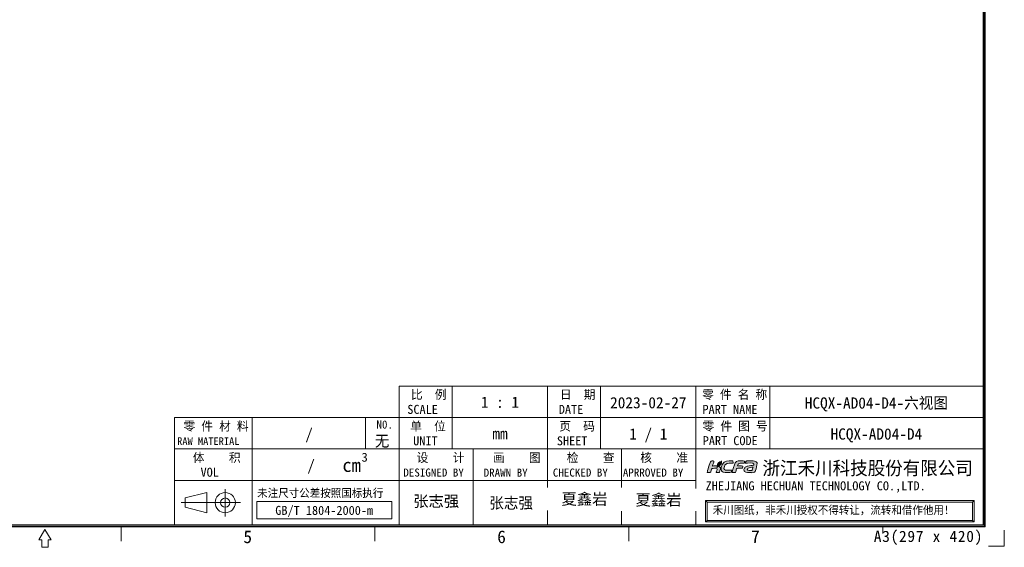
# Model space of a CAD drawing. Header units: millimetres. Extents: x 0 to 427, y 0 to 299.
# Tile 18 of 23: x 208 to 427, y 0 to 117. Entities that reach past the tile are written whole.
import ezdxf
from ezdxf.enums import TextEntityAlignment as Align

# ---------------------------------------------------------------- set-up
doc = ezdxf.new("R2010")
doc.units = ezdxf.units.MM
doc.header["$MEASUREMENT"] = 0
for name, color, linetype, lineweight in [('粗实线', 7, 'Continuous', 30), ('细实线层', 7, 'Continuous', 18), ('限高区域④', 3, 'Continuous', 18), ('限高区域⑤', 4, 'Continuous', 18)]:
    doc.layers.add(name, color=color, linetype=linetype, lineweight=lineweight)
doc.styles.add('鸿蒙CAD', font='txt')

# ---------------------------------------------------------------- blocks, each defined once
blk = doc.blocks.new('hcfa')
at = {"layer": '限高区域⑤'}
h = blk.add_hatch(color=164, dxfattribs=at)
edge = h.paths.add_edge_path(flags=0)
edge.add_spline(control_points=[(7.07, 2.36), (6.56, 2.36), (5.94, 2.45), (5.68, 1.95)], knot_values=[0, 0, 0, 0, 1.537659, 1.537659, 1.537659, 1.537659], weights=[1, 1, 1, 1], degree=3, periodic=0)
edge.add_spline(control_points=[(5.68, 1.95), (5.5, 1.6), (5.1, 0.37), (5.04, 0.05)], knot_values=[0, 0, 0, 0, 2.013709, 2.013709, 2.013709, 2.013709], weights=[1, 1, 1, 1], degree=3, periodic=0)
edge.add_line((5.04, 0.05), (5.05, 0))
edge.add_line((5.05, 0), (5.11, -0.03))
edge.add_line((5.11, -0.03), (5.37, -0.03))
edge.add_line((5.37, -0.03), (5.64, -0.03))
edge.add_spline(control_points=[(5.64, -0.03), (5.76, -0.03), (5.74, 0.02), (5.79, 0.22)], knot_values=[0, 0, 0, 0, 0.325713, 0.325713, 0.325713, 0.325713], weights=[1, 1, 1, 1], degree=3, periodic=0)
edge.add_spline(control_points=[(5.79, 0.22), (5.83, 0.33), (5.92, 0.77), (6.02, 0.82)], knot_values=[0, 0, 0, 0, 0.649887, 0.649887, 0.649887, 0.649887], weights=[1, 1, 1, 1], degree=3, periodic=0)
edge.add_spline(control_points=[(6.02, 0.82), (6.12, 0.94), (6.84, 0.81), (7.05, 0.86)], knot_values=[0, 0, 0, 0, 1.042012, 1.042012, 1.042012, 1.042012], weights=[1, 1, 1, 1], degree=3, periodic=0)
edge.add_spline(control_points=[(7.05, 0.86), (7.09, 0.87), (7.11, 0.89), (7.12, 0.92)], knot_values=[0, 0, 0, 0, 0.09894, 0.09894, 0.09894, 0.09894], weights=[1, 1, 1, 1], degree=3, periodic=0)
edge.add_spline(control_points=[(7.12, 0.92), (7.14, 0.97), (7.21, 1.14), (7.21, 1.2)], knot_values=[0, 0, 0, 0, 0.29547, 0.29547, 0.29547, 0.29547], weights=[1, 1, 1, 1], degree=3, periodic=0)
edge.add_spline(control_points=[(7.21, 1.2), (7.21, 1.24), (7.23, 1.29), (7.18, 1.3)], knot_values=[0, 0, 0, 0, 0.12492, 0.12492, 0.12492, 0.12492], weights=[1, 1, 1, 1], degree=3, periodic=0)
edge.add_spline(control_points=[(7.18, 1.3), (6.84, 1.38), (6.46, 1.35), (6.12, 1.32)], knot_values=[0, 0, 0, 0, 1.062134, 1.062134, 1.062134, 1.062134], weights=[1, 1, 1, 1], degree=3, periodic=0)
edge.add_spline(control_points=[(6.12, 1.32), (6.12, 1.37), (6.16, 1.49), (6.17, 1.54)], knot_values=[0, 0, 0, 0, 0.222512, 0.222512, 0.222512, 0.222512], weights=[1, 1, 1, 1], degree=3, periodic=0)
edge.add_line((6.17, 1.54), (6.24, 1.68))
edge.add_line((6.24, 1.68), (6.36, 1.79))
edge.add_line((6.36, 1.79), (6.51, 1.84))
edge.add_line((6.51, 1.84), (6.7, 1.86))
edge.add_line((6.7, 1.86), (6.94, 1.86))
edge.add_line((6.94, 1.86), (7.19, 1.86))
edge.add_spline(control_points=[(7.19, 1.86), (7.31, 1.86), (7.45, 1.84), (7.48, 1.91)], knot_values=[0, 0, 0, 0, 0.307412, 0.307412, 0.307412, 0.307412], weights=[1, 1, 1, 1], degree=3, periodic=0)
edge.add_spline(control_points=[(7.48, 1.91), (7.5, 1.96), (7.57, 2.13), (7.57, 2.19)], knot_values=[0, 0, 0, 0, 0.295458, 0.295458, 0.295458, 0.295458], weights=[1, 1, 1, 1], degree=3, periodic=0)
edge.add_spline(control_points=[(7.57, 2.19), (7.57, 2.25), (7.56, 2.29), (7.49, 2.32)], knot_values=[0, 0, 0, 0, 0.162305, 0.162305, 0.162305, 0.162305], weights=[1, 1, 1, 1], degree=3, periodic=0)
edge.add_spline(control_points=[(7.49, 2.32), (7.38, 2.36), (7.17, 2.36), (7.07, 2.36)], knot_values=[0, 0, 0, 0, 0.4222, 0.4222, 0.4222, 0.4222], weights=[1, 1, 1, 1], degree=3, periodic=0)
edge = h.paths.add_edge_path(flags=0)
edge.add_spline(control_points=[(3.72, 1.65), (4.08, 2.02), (4.83, 1.84), (5.23, 1.86)], knot_values=[0, 0, 0, 0, 1.564995, 1.564995, 1.564995, 1.564995], weights=[1, 1, 1, 1], degree=3, periodic=0)
edge.add_spline(control_points=[(5.23, 1.86), (5.27, 1.86), (5.31, 2.17), (5.2, 2.29)], knot_values=[0, 0, 0, 0, 0.452649, 0.452649, 0.452649, 0.452649], weights=[1, 1, 1, 1], degree=3, periodic=0)
edge.add_spline(control_points=[(5.2, 2.29), (5.15, 2.34), (5.05, 2.36), (4.95, 2.37)], knot_values=[0, 0, 0, 0, 0.26521, 0.26521, 0.26521, 0.26521], weights=[1, 1, 1, 1], degree=3, periodic=0)
edge.add_spline(control_points=[(4.95, 2.37), (4.27, 2.4), (3.51, 2.36), (3.08, 1.72)], knot_values=[0, 0, 0, 0, 2.081034, 2.081034, 2.081034, 2.081034], weights=[1, 1, 1, 1], degree=3, periodic=0)
edge.add_spline(control_points=[(3.08, 1.72), (2.87, 1.41), (2.66, 0.72), (2.88, 0.37)], knot_values=[0, 0, 0, 0, 1.416581, 1.416581, 1.416581, 1.416581], weights=[1, 1, 1, 1], degree=3, periodic=0)
edge.add_spline(control_points=[(2.88, 0.37), (2.95, 0.26), (3.06, 0.13), (3.25, 0.08)], knot_values=[0, 0, 0, 0, 0.485963, 0.485963, 0.485963, 0.485963], weights=[1, 1, 1, 1], degree=3, periodic=0)
edge.add_spline(control_points=[(3.25, 0.08), (3.71, -0.04), (4.59, -0.06), (4.85, 0.08)], knot_values=[0, 0, 0, 0, 1.622869, 1.622869, 1.622869, 1.622869], weights=[1, 1, 1, 1], degree=3, periodic=0)
edge.add_spline(control_points=[(4.85, 0.08), (4.96, 0.13), (5.03, 0.39), (5, 0.47)], knot_values=[0, 0, 0, 0, 0.439849, 0.439849, 0.439849, 0.439849], weights=[1, 1, 1, 1], degree=3, periodic=0)
edge.add_spline(control_points=[(5, 0.47), (4.99, 0.51), (4.61, 0.46), (4.52, 0.46)], knot_values=[0, 0, 0, 0, 0.489965, 0.489965, 0.489965, 0.489965], weights=[1, 1, 1, 1], degree=3, periodic=0)
edge.add_spline(control_points=[(4.52, 0.46), (4.29, 0.45), (3.89, 0.42), (3.69, 0.5)], knot_values=[0, 0, 0, 0, 0.834259, 0.834259, 0.834259, 0.834259], weights=[1, 1, 1, 1], degree=3, periodic=0)
edge.add_spline(control_points=[(3.69, 0.5), (3.51, 0.58), (3.39, 0.62), (3.39, 0.8)], knot_values=[0, 0, 0, 0, 0.459489, 0.459489, 0.459489, 0.459489], weights=[1, 1, 1, 1], degree=3, periodic=0)
edge.add_spline(control_points=[(3.39, 0.8), (3.39, 1.04), (3.54, 1.47), (3.72, 1.65)], knot_values=[0, 0, 0, 0, 0.925524, 0.925524, 0.925524, 0.925524], weights=[1, 1, 1, 1], degree=3, periodic=0)
edge = h.paths.add_edge_path(flags=0)
edge.add_spline(control_points=[(1.07, 1.31), (1.08, 1.43), (1.2, 1.78), (1.24, 1.9)], knot_values=[0, 0, 0, 0, 0.611736, 0.611736, 0.611736, 0.611736], weights=[1, 1, 1, 1], degree=3, periodic=0)
edge.add_spline(control_points=[(1.24, 1.9), (1.26, 1.97), (1.36, 2.23), (1.36, 2.28)], knot_values=[0, 0, 0, 0, 0.393712, 0.393712, 0.393712, 0.393712], weights=[1, 1, 1, 1], degree=3, periodic=0)
edge.add_spline(control_points=[(1.36, 2.28), (1.36, 2.39), (1.07, 2.39), (0.92, 2.35)], knot_values=[0, 0, 0, 0, 0.475712, 0.475712, 0.475712, 0.475712], weights=[1, 1, 1, 1], degree=3, periodic=0)
edge.add_spline(control_points=[(0.92, 2.35), (0.83, 2.31), (0.74, 2.24), (0.68, 2.17)], knot_values=[0, 0, 0, 0, 0.3056, 0.3056, 0.3056, 0.3056], weights=[1, 1, 1, 1], degree=3, periodic=0)
edge.add_spline(control_points=[(0.68, 2.17), (0.61, 2.08), (0.53, 1.93), (0.5, 1.82)], knot_values=[0, 0, 0, 0, 0.395977, 0.395977, 0.395977, 0.395977], weights=[1, 1, 1, 1], degree=3, periodic=0)
edge.add_spline(control_points=[(0.5, 1.82), (0.35, 1.34), (0.22, 0.86), (0.09, 0.38)], knot_values=[0, 0, 0, 0, 1.492002, 1.492002, 1.492002, 1.492002], weights=[1, 1, 1, 1], degree=3, periodic=0)
edge.add_spline(control_points=[(0.09, 0.38), (0.07, 0.32), (-0.01, 0.1), (-0.01, 0.05)], knot_values=[0, 0, 0, 0, 0.349975, 0.349975, 0.349975, 0.349975], weights=[1, 1, 1, 1], degree=3, periodic=0)
edge.add_line((-0.01, 0.05), (0, 0))
edge.add_line((0, 0), (0.06, -0.03))
edge.add_line((0.06, -0.03), (0.32, -0.03))
edge.add_line((0.32, -0.03), (0.59, -0.03))
edge.add_line((0.59, -0.03), (0.66, -0.01))
edge.add_line((0.66, -0.01), (0.7, 0.05))
edge.add_line((0.7, 0.05), (0.75, 0.22))
edge.add_line((0.75, 0.22), (0.82, 0.46))
edge.add_line((0.82, 0.46), (0.89, 0.69))
edge.add_spline(control_points=[(0.89, 0.69), (0.91, 0.76), (0.93, 0.77), (0.99, 0.8)], knot_values=[0, 0, 0, 0, 0.153682, 0.153682, 0.153682, 0.153682], weights=[1, 1, 1, 1], degree=3, periodic=0)
edge.add_spline(control_points=[(0.99, 0.8), (1.12, 0.86), (1.89, 0.9), (1.97, 0.81)], knot_values=[0, 0, 0, 0, 0.989394, 0.989394, 0.989394, 0.989394], weights=[1, 1, 1, 1], degree=3, periodic=0)
edge.add_spline(control_points=[(1.97, 0.81), (2.06, 0.7), (1.94, 0.45), (1.89, 0.3)], knot_values=[0, 0, 0, 0, 0.534984, 0.534984, 0.534984, 0.534984], weights=[1, 1, 1, 1], degree=3, periodic=0)
edge.add_line((1.89, 0.3), (1.83, 0.1))
edge.add_line((1.83, 0.1), (1.83, 0.01))
edge.add_line((1.83, 0.01), (1.86, -0.02))
edge.add_line((1.86, -0.02), (1.9, -0.03))
edge.add_line((1.9, -0.03), (2.14, -0.03))
edge.add_line((2.14, -0.03), (2.39, -0.03))
edge.add_spline(control_points=[(2.39, -0.03), (2.47, -0.03), (2.66, 0.65), (2.66, 0.77)], knot_values=[0, 0, 0, 0, 0.854359, 0.854359, 0.854359, 0.854359], weights=[1, 1, 1, 1], degree=3, periodic=0)
edge.add_spline(control_points=[(2.66, 0.77), (2.66, 0.98), (2.57, 1.1), (2.45, 1.19)], knot_values=[0, 0, 0, 0, 0.485363, 0.485363, 0.485363, 0.485363], weights=[1, 1, 1, 1], degree=3, periodic=0)
edge.add_spline(control_points=[(2.45, 1.19), (2.4, 1.22), (2.34, 1.25), (2.28, 1.27)], knot_values=[0, 0, 0, 0, 0.194624, 0.194624, 0.194624, 0.194624], weights=[1, 1, 1, 1], degree=3, periodic=0)
edge.add_spline(control_points=[(2.28, 1.27), (2.25, 1.27), (2.22, 1.27), (2.19, 1.26)], knot_values=[0, 0, 0, 0, 0.08842, 0.08842, 0.08842, 0.08842], weights=[1, 1, 1, 1], degree=3, periodic=0)
edge.add_spline(control_points=[(2.19, 1.26), (2.15, 1.09), (2.21, 1.14), (2.01, 1.05)], knot_values=[0, 0, 0, 0, 0.30703, 0.30703, 0.30703, 0.30703], weights=[1, 1, 1, 1], degree=3, periodic=0)
edge.add_spline(control_points=[(2.01, 1.05), (1.98, 1.04), (2, 1.04), (1.96, 1.03)], knot_values=[0, 0, 0, 0, 0.060036, 0.060036, 0.060036, 0.060036], weights=[1, 1, 1, 1], degree=3, periodic=0)
edge.add_spline(control_points=[(1.96, 1.03), (1.96, 1.1), (1.99, 1.22), (2.03, 1.33)], knot_values=[0, 0, 0, 0, 0.30846, 0.30846, 0.30846, 0.30846], weights=[1, 1, 1, 1], degree=3, periodic=0)
edge.add_spline(control_points=[(2.03, 1.33), (1.71, 1.37), (1.35, 1.32), (1.07, 1.31)], knot_values=[0, 0, 0, 0, 0.957715, 0.957715, 0.957715, 0.957715], weights=[1, 1, 1, 1], degree=3, periodic=0)
edge = h.paths.add_edge_path(flags=0)
edge.add_spline(control_points=[(9.76, 0.39), (9.93, 0.81), (10.07, 1.5), (10.1, 1.82)], knot_values=[0, 0, 0, 0, 1.476866, 1.476866, 1.476866, 1.476866], weights=[1, 1, 1, 1], degree=3, periodic=0)
edge.add_spline(control_points=[(10.1, 1.82), (10.09, 1.99), (10.01, 2.14), (9.78, 2.25)], knot_values=[0, 0, 0, 0, 0.565204, 0.565204, 0.565204, 0.565204], weights=[1, 1, 1, 1], degree=3, periodic=0)
edge.add_spline(control_points=[(9.78, 2.25), (9.53, 2.38), (9.13, 2.37), (8.82, 2.37)], knot_values=[0, 0, 0, 0, 0.980073, 0.980073, 0.980073, 0.980073], weights=[1, 1, 1, 1], degree=3, periodic=0)
edge.add_spline(control_points=[(8.82, 2.37), (8.55, 2.37), (8.28, 2.37), (8.04, 2.34)], knot_values=[0, 0, 0, 0, 0.776225, 0.776225, 0.776225, 0.776225], weights=[1, 1, 1, 1], degree=3, periodic=0)
edge.add_spline(control_points=[(8.04, 2.34), (7.98, 2.33), (7.9, 2.32), (7.86, 2.29)], knot_values=[0, 0, 0, 0, 0.194586, 0.194586, 0.194586, 0.194586], weights=[1, 1, 1, 1], degree=3, periodic=0)
edge.add_spline(control_points=[(7.86, 2.29), (7.79, 2.25), (7.73, 2), (7.71, 1.93)], knot_values=[0, 0, 0, 0, 0.401562, 0.401562, 0.401562, 0.401562], weights=[1, 1, 1, 1], degree=3, periodic=0)
edge.add_spline(control_points=[(7.71, 1.93), (7.7, 1.89), (7.68, 1.86), (7.72, 1.86)], knot_values=[0, 0, 0, 0, 0.087937, 0.087937, 0.087937, 0.087937], weights=[1, 1, 1, 1], degree=3, periodic=0)
edge.add_spline(control_points=[(7.72, 1.86), (8.06, 1.9), (9.44, 2.11), (9.44, 1.71)], knot_values=[0, 0, 0, 0, 1.829051, 1.829051, 1.829051, 1.829051], weights=[1, 1, 1, 1], degree=3, periodic=0)
edge.add_spline(control_points=[(9.44, 1.71), (9.44, 1.65), (9.43, 1.5), (9.4, 1.48)], knot_values=[0, 0, 0, 0, 0.229888, 0.229888, 0.229888, 0.229888], weights=[1, 1, 1, 1], degree=3, periodic=0)
edge.add_spline(control_points=[(9.4, 1.48), (9.39, 1.47), (9.38, 1.47), (9.36, 1.47)], knot_values=[0, 0, 0, 0, 0.043267, 0.043267, 0.043267, 0.043267], weights=[1, 1, 1, 1], degree=3, periodic=0)
edge.add_spline(control_points=[(9.36, 1.47), (8.99, 1.39), (8.61, 1.41), (8.23, 1.31)], knot_values=[0, 0, 0, 0, 1.144446, 1.144446, 1.144446, 1.144446], weights=[1, 1, 1, 1], degree=3, periodic=0)
edge.add_spline(control_points=[(8.23, 1.31), (8.05, 1.26), (7.85, 1.18), (7.71, 1.07)], knot_values=[0, 0, 0, 0, 0.580179, 0.580179, 0.580179, 0.580179], weights=[1, 1, 1, 1], degree=3, periodic=0)
edge.add_spline(control_points=[(7.71, 1.07), (7.64, 1.01), (7.57, 0.94), (7.52, 0.87)], knot_values=[0, 0, 0, 0, 0.273949, 0.273949, 0.273949, 0.273949], weights=[1, 1, 1, 1], degree=3, periodic=0)
edge.add_spline(control_points=[(7.52, 0.87), (7.44, 0.72), (7.38, 0.48), (7.47, 0.32)], knot_values=[0, 0, 0, 0, 0.568587, 0.568587, 0.568587, 0.568587], weights=[1, 1, 1, 1], degree=3, periodic=0)
edge.add_spline(control_points=[(7.47, 0.32), (7.5, 0.28), (7.53, 0.24), (7.57, 0.21)], knot_values=[0, 0, 0, 0, 0.150189, 0.150189, 0.150189, 0.150189], weights=[1, 1, 1, 1], degree=3, periodic=0)
edge.add_spline(control_points=[(7.57, 0.21), (7.78, -0.01), (8.48, -0.04), (8.78, -0.02)], knot_values=[0, 0, 0, 0, 1.257613, 1.257613, 1.257613, 1.257613], weights=[1, 1, 1, 1], degree=3, periodic=0)
edge.add_spline(control_points=[(8.78, -0.02), (8.82, -0.02), (8.85, -0.02), (8.96, -0.01)], knot_values=[0, 0, 0, 0, 0.175069, 0.175069, 0.175069, 0.175069], weights=[1, 1, 1, 1], degree=3, periodic=0)
edge.add_spline(control_points=[(8.96, -0.01), (8.96, -0.01), (8.95, -0.04), (8.95, -0.04)], knot_values=[0, 0, 0, 0, 0.027876, 0.027876, 0.027876, 0.027876], weights=[1, 1, 1, 1], degree=3, periodic=0)
edge.add_spline(control_points=[(8.95, -0.04), (8.95, -0.04), (8.95, -0.04), (8.96, -0.04)], knot_values=[0, 0, 0, 0, 0.003955, 0.003955, 0.003955, 0.003955], weights=[1, 1, 1, 1], degree=3, periodic=0)
edge.add_spline(control_points=[(8.96, -0.04), (9.17, -0.04), (9.51, -0.01), (9.57, 0.04)], knot_values=[0, 0, 0, 0, 0.620186, 0.620186, 0.620186, 0.620186], weights=[1, 1, 1, 1], degree=3, periodic=0)
edge.add_spline(control_points=[(9.57, 0.04), (9.64, 0.1), (9.72, 0.29), (9.76, 0.39)], knot_values=[0, 0, 0, 0, 0.400766, 0.400766, 0.400766, 0.400766], weights=[1, 1, 1, 1], degree=3, periodic=0)
edge = h.paths.add_edge_path(flags=0)
edge.add_spline(control_points=[(9.27, 1.06), (9.24, 0.91), (9.12, 0.54), (9.07, 0.41)], knot_values=[0, 0, 0, 0, 0.674769, 0.674769, 0.674769, 0.674769], weights=[1, 1, 1, 1], degree=3, periodic=0)
edge.add_spline(control_points=[(9.07, 0.41), (8.88, 0.41), (8.11, 0.36), (8.11, 0.65)], knot_values=[0, 0, 0, 0, 1.063898, 1.063898, 1.063898, 1.063898], weights=[1, 1, 1, 1], degree=3, periodic=0)
edge.add_spline(control_points=[(8.11, 0.65), (8.11, 0.76), (8.19, 0.85), (8.26, 0.9)], knot_values=[0, 0, 0, 0, 0.307152, 0.307152, 0.307152, 0.307152], weights=[1, 1, 1, 1], degree=3, periodic=0)
edge.add_spline(control_points=[(8.26, 0.9), (8.43, 1.01), (9.09, 1.06), (9.27, 1.06)], knot_values=[0, 0, 0, 0, 1.034719, 1.034719, 1.034719, 1.034719], weights=[1, 1, 1, 1], degree=3, periodic=0)
h = blk.add_hatch(color=82, dxfattribs=at)
edge = h.paths.add_edge_path(flags=0)
edge.add_spline(control_points=[(2.71, 1.97), (2.54, 1.64), (2.3, 1.69), (2.12, 1.4)], knot_values=[0, 0, 0, 0, 0.82939, 0.82939, 0.82939, 0.82939], weights=[1, 1, 1, 1], degree=3, periodic=0)
edge.add_spline(control_points=[(2.12, 1.4), (2.08, 1.35), (2.02, 1.18), (2.02, 1.11)], knot_values=[0, 0, 0, 0, 0.312404, 0.312404, 0.312404, 0.312404], weights=[1, 1, 1, 1], degree=3, periodic=0)
edge.add_spline(control_points=[(2.02, 1.11), (2.03, 1.11), (2.03, 1.11), (2.04, 1.12)], knot_values=[0, 0, 0, 0, 0.027389, 0.027389, 0.027389, 0.027389], weights=[1, 1, 1, 1], degree=3, periodic=0)
edge.add_spline(control_points=[(2.04, 1.12), (2.14, 1.16), (2.1, 1.13), (2.13, 1.24)], knot_values=[0, 0, 0, 0, 0.167444, 0.167444, 0.167444, 0.167444], weights=[1, 1, 1, 1], degree=3, periodic=0)
edge.add_spline(control_points=[(2.13, 1.24), (2.14, 1.27), (2.14, 1.28), (2.15, 1.31)], knot_values=[0, 0, 0, 0, 0.070921, 0.070921, 0.070921, 0.070921], weights=[1, 1, 1, 1], degree=3, periodic=0)
edge.add_spline(control_points=[(2.15, 1.31), (2.51, 1.32), (2.84, 1.56), (2.9, 1.92)], knot_values=[0, 0, 0, 0, 1.055102, 1.055102, 1.055102, 1.055102], weights=[1, 1, 1, 1], degree=3, periodic=0)
edge.add_spline(control_points=[(2.9, 1.92), (2.91, 1.98), (2.92, 2.04), (2.92, 2.11)], knot_values=[0, 0, 0, 0, 0.188525, 0.188525, 0.188525, 0.188525], weights=[1, 1, 1, 1], degree=3, periodic=0)
edge.add_spline(control_points=[(2.92, 2.11), (2.92, 2.11), (2.92, 2.25), (2.92, 2.25)], knot_values=[0, 0, 0, 0, 0.144713, 0.144713, 0.144713, 0.144713], weights=[1, 1, 1, 1], degree=3, periodic=0)
edge.add_spline(control_points=[(2.92, 2.25), (2.92, 2.29), (2.92, 2.32), (2.92, 2.37)], knot_values=[0, 0, 0, 0, 0.119576, 0.119576, 0.119576, 0.119576], weights=[1, 1, 1, 1], degree=3, periodic=0)
edge.add_spline(control_points=[(2.92, 2.37), (2.87, 2.37), (2.88, 2.33), (2.79, 2.25)], knot_values=[0, 0, 0, 0, 0.180649, 0.180649, 0.180649, 0.180649], weights=[1, 1, 1, 1], degree=3, periodic=0)
edge.add_spline(control_points=[(2.79, 2.25), (2.66, 2.14), (2.52, 2.13), (2.35, 2.01)], knot_values=[0, 0, 0, 0, 0.50668, 0.50668, 0.50668, 0.50668], weights=[1, 1, 1, 1], degree=3, periodic=0)
edge.add_spline(control_points=[(2.35, 2.01), (2.26, 1.95), (2.18, 1.87), (2.13, 1.77)], knot_values=[0, 0, 0, 0, 0.326484, 0.326484, 0.326484, 0.326484], weights=[1, 1, 1, 1], degree=3, periodic=0)
edge.add_spline(control_points=[(2.13, 1.77), (2.11, 1.72), (2.08, 1.67), (2.07, 1.6)], knot_values=[0, 0, 0, 0, 0.179769, 0.179769, 0.179769, 0.179769], weights=[1, 1, 1, 1], degree=3, periodic=0)
edge.add_spline(control_points=[(2.07, 1.6), (2.07, 1.59), (2.05, 1.39), (2.08, 1.39)], knot_values=[0, 0, 0, 0, 0.221687, 0.221687, 0.221687, 0.221687], weights=[1, 1, 1, 1], degree=3, periodic=0)
edge.add_spline(control_points=[(2.08, 1.39), (2.1, 1.46), (2.17, 1.57), (2.3, 1.65)], knot_values=[0, 0, 0, 0, 0.3504, 0.3504, 0.3504, 0.3504], weights=[1, 1, 1, 1], degree=3, periodic=0)
edge.add_spline(control_points=[(2.3, 1.65), (2.49, 1.77), (2.61, 1.83), (2.71, 1.97)], knot_values=[0, 0, 0, 0, 0.521681, 0.521681, 0.521681, 0.521681], weights=[1, 1, 1, 1], degree=3, periodic=0)
at = {"layer": '限高区域④', "color": 164}
for points, knots in [([(-0.01, 0.05), (-0.01, 0.02), (-0.01, -0.03), (0.06, -0.03), (0.06, -0.03), (0.06, -0.03), (0.59, -0.03), (0.59, -0.03), (0.59, -0.03), (0.71, -0.03), (0.72, 0.1), (0.75, 0.22), (0.75, 0.22), (0.75, 0.22), (0.89, 0.69), (0.89, 0.69), (0.89, 0.69), (0.91, 0.76), (0.93, 0.77), (0.99, 0.8), (0.99, 0.8), (1.12, 0.86), (1.89, 0.9), (1.97, 0.81), (1.97, 0.81), (2.06, 0.7), (1.94, 0.45), (1.89, 0.3), (1.89, 0.3), (1.87, 0.21), (1.75, -0.03), (1.9, -0.03), (1.9, -0.03), (1.9, -0.03), (2.39, -0.03), (2.39, -0.03), (2.39, -0.03), (2.47, -0.03), (2.66, 0.65), (2.66, 0.77), (2.66, 0.77), (2.66, 0.98), (2.57, 1.1), (2.45, 1.19), (2.45, 1.19), (2.4, 1.22), (2.34, 1.25), (2.28, 1.27), (2.28, 1.27), (2.25, 1.27), (2.22, 1.27), (2.19, 1.26), (2.19, 1.26), (2.15, 1.09), (2.21, 1.14), (2.01, 1.05), (2.01, 1.05), (1.98, 1.04), (2, 1.04), (1.96, 1.03), (1.96, 1.03), (1.96, 1.1), (1.99, 1.22), (2.03, 1.33), (2.03, 1.33), (1.71, 1.37), (1.35, 1.32), (1.07, 1.31), (1.07, 1.31), (1.08, 1.43), (1.2, 1.78), (1.24, 1.9), (1.24, 1.9), (1.26, 1.97), (1.36, 2.23), (1.36, 2.28), (1.36, 2.28), (1.36, 2.39), (1.07, 2.39), (0.92, 2.35), (0.92, 2.35), (0.83, 2.31), (0.74, 2.24), (0.68, 2.17), (0.68, 2.17), (0.61, 2.08), (0.53, 1.93), (0.5, 1.82), (0.5, 1.82), (0.35, 1.34), (0.22, 0.86), (0.09, 0.38), (0.09, 0.38), (0.07, 0.32), (-0.01, 0.1), (-0.01, 0.05)], [0, 0, 0, 0, 0.447956, 0.447956, 0.447956, 0.447956, 0.895911, 0.895911, 0.895911, 0.895911, 1.343867, 1.343867, 1.343867, 1.343867, 1.791822, 1.791822, 1.791822, 1.791822, 2.239778, 2.239778, 2.239778, 2.239778, 2.687733, 2.687733, 2.687733, 2.687733, 3.135689, 3.135689, 3.135689, 3.135689, 3.583645, 3.583645, 3.583645, 3.583645, 4.0316, 4.0316, 4.0316, 4.0316, 4.479556, 4.479556, 4.479556, 4.479556, 4.927511, 4.927511, 4.927511, 4.927511, 5.375467, 5.375467, 5.375467, 5.375467, 5.823423, 5.823423, 5.823423, 5.823423, 6.271378, 6.271378, 6.271378, 6.271378, 6.719334, 6.719334, 6.719334, 6.719334, 7.167289, 7.167289, 7.167289, 7.167289, 7.615245, 7.615245, 7.615245, 7.615245, 8.0632, 8.0632, 8.0632, 8.0632, 8.511156, 8.511156, 8.511156, 8.511156, 8.959112, 8.959112, 8.959112, 8.959112, 9.407067, 9.407067, 9.407067, 9.407067, 9.855023, 9.855023, 9.855023, 9.855023, 10.302978, 10.302978, 10.302978, 10.302978, 11.198889, 11.198889, 11.198889, 11.198889]), ([(2.88, 0.37), (2.95, 0.26), (3.06, 0.13), (3.25, 0.08), (3.25, 0.08), (3.71, -0.04), (4.59, -0.06), (4.85, 0.08), (4.85, 0.08), (4.96, 0.13), (5.03, 0.39), (5, 0.47), (5, 0.47), (4.99, 0.51), (4.61, 0.46), (4.52, 0.46), (4.52, 0.46), (4.29, 0.45), (3.89, 0.42), (3.69, 0.5), (3.69, 0.5), (3.51, 0.58), (3.39, 0.62), (3.39, 0.8), (3.39, 0.8), (3.39, 1.04), (3.54, 1.47), (3.72, 1.65), (3.72, 1.65), (4.08, 2.02), (4.83, 1.84), (5.23, 1.86), (5.23, 1.86), (5.27, 1.86), (5.31, 2.17), (5.2, 2.29), (5.2, 2.29), (5.15, 2.34), (5.05, 2.36), (4.95, 2.37), (4.95, 2.37), (4.27, 2.4), (3.51, 2.36), (3.08, 1.72), (3.08, 1.72), (2.87, 1.41), (2.66, 0.72), (2.88, 0.37)], [0, 0, 0, 0, 0.839975, 0.839975, 0.839975, 0.839975, 1.679949, 1.679949, 1.679949, 1.679949, 2.519924, 2.519924, 2.519924, 2.519924, 3.359898, 3.359898, 3.359898, 3.359898, 4.199873, 4.199873, 4.199873, 4.199873, 5.039847, 5.039847, 5.039847, 5.039847, 5.879822, 5.879822, 5.879822, 5.879822, 6.719796, 6.719796, 6.719796, 6.719796, 7.559771, 7.559771, 7.559771, 7.559771, 8.399745, 8.399745, 8.399745, 8.399745, 9.23972, 9.23972, 9.23972, 9.23972, 10.919669, 10.919669, 10.919669, 10.919669]), ([(5.04, 0.05), (5.04, 0.02), (5.04, -0.03), (5.11, -0.03), (5.11, -0.03), (5.11, -0.03), (5.64, -0.03), (5.64, -0.03), (5.64, -0.03), (5.76, -0.03), (5.74, 0.02), (5.79, 0.22), (5.79, 0.22), (5.83, 0.33), (5.92, 0.77), (6.02, 0.82), (6.02, 0.82), (6.12, 0.94), (6.84, 0.81), (7.05, 0.86), (7.05, 0.86), (7.09, 0.87), (7.11, 0.89), (7.12, 0.92), (7.12, 0.92), (7.14, 0.97), (7.21, 1.14), (7.21, 1.2), (7.21, 1.2), (7.21, 1.24), (7.23, 1.29), (7.18, 1.3), (7.18, 1.3), (6.84, 1.38), (6.46, 1.35), (6.12, 1.32), (6.12, 1.32), (6.12, 1.37), (6.16, 1.49), (6.17, 1.54), (6.17, 1.54), (6.24, 1.77), (6.43, 1.86), (6.7, 1.86), (6.7, 1.86), (6.7, 1.86), (7.19, 1.86), (7.19, 1.86), (7.19, 1.86), (7.31, 1.86), (7.45, 1.84), (7.48, 1.91), (7.48, 1.91), (7.5, 1.96), (7.57, 2.13), (7.57, 2.19), (7.57, 2.19), (7.57, 2.25), (7.56, 2.29), (7.49, 2.32), (7.49, 2.32), (7.38, 2.36), (7.17, 2.36), (7.07, 2.36), (7.07, 2.36), (6.56, 2.36), (5.94, 2.45), (5.68, 1.95), (5.68, 1.95), (5.5, 1.6), (5.1, 0.37), (5.04, 0.05)], [0, 0, 0, 0, 0.541079, 0.541079, 0.541079, 0.541079, 1.082157, 1.082157, 1.082157, 1.082157, 1.623236, 1.623236, 1.623236, 1.623236, 2.164314, 2.164314, 2.164314, 2.164314, 2.705393, 2.705393, 2.705393, 2.705393, 3.246471, 3.246471, 3.246471, 3.246471, 3.78755, 3.78755, 3.78755, 3.78755, 4.328628, 4.328628, 4.328628, 4.328628, 4.869707, 4.869707, 4.869707, 4.869707, 5.410785, 5.410785, 5.410785, 5.410785, 5.951864, 5.951864, 5.951864, 5.951864, 6.492942, 6.492942, 6.492942, 6.492942, 7.034021, 7.034021, 7.034021, 7.034021, 7.575099, 7.575099, 7.575099, 7.575099, 8.116178, 8.116178, 8.116178, 8.116178, 8.657256, 8.657256, 8.657256, 8.657256, 9.198335, 9.198335, 9.198335, 9.198335, 10.280492, 10.280492, 10.280492, 10.280492]), ([(10.1, 1.82), (10.07, 1.5), (9.93, 0.81), (9.76, 0.39), (9.76, 0.39), (9.72, 0.29), (9.64, 0.1), (9.57, 0.04), (9.57, 0.04), (9.51, -0.01), (9.17, -0.04), (8.96, -0.04), (8.96, -0.04), (8.95, -0.04), (8.95, -0.04), (8.95, -0.04), (8.95, -0.04), (8.95, -0.04), (8.96, -0.01), (8.96, -0.01), (8.96, -0.01), (8.85, -0.02), (8.82, -0.02), (8.78, -0.02), (8.78, -0.02), (8.48, -0.04), (7.78, -0.01), (7.57, 0.21), (7.57, 0.21), (7.53, 0.24), (7.5, 0.28), (7.47, 0.32), (7.47, 0.32), (7.38, 0.48), (7.44, 0.72), (7.52, 0.87), (7.52, 0.87), (7.57, 0.94), (7.64, 1.01), (7.71, 1.07), (7.71, 1.07), (7.85, 1.18), (8.05, 1.26), (8.23, 1.31), (8.23, 1.31), (8.61, 1.41), (8.99, 1.39), (9.36, 1.47), (9.36, 1.47), (9.38, 1.47), (9.39, 1.47), (9.4, 1.48), (9.4, 1.48), (9.43, 1.5), (9.44, 1.65), (9.44, 1.71), (9.44, 1.71), (9.44, 2.11), (8.06, 1.9), (7.72, 1.86), (7.72, 1.86), (7.68, 1.86), (7.7, 1.89), (7.71, 1.93), (7.71, 1.93), (7.73, 2), (7.79, 2.25), (7.86, 2.29), (7.86, 2.29), (7.9, 2.32), (7.98, 2.33), (8.04, 2.34), (8.04, 2.34), (8.28, 2.37), (8.55, 2.37), (8.82, 2.37), (8.82, 2.37), (9.13, 2.37), (9.53, 2.38), (9.78, 2.25), (9.78, 2.25), (10.01, 2.14), (10.09, 1.99), (10.1, 1.82)], [0, 0, 0, 0, 0.530859, 0.530859, 0.530859, 0.530859, 1.061719, 1.061719, 1.061719, 1.061719, 1.592578, 1.592578, 1.592578, 1.592578, 2.123437, 2.123437, 2.123437, 2.123437, 2.654297, 2.654297, 2.654297, 2.654297, 3.185156, 3.185156, 3.185156, 3.185156, 3.716015, 3.716015, 3.716015, 3.716015, 4.246875, 4.246875, 4.246875, 4.246875, 4.777734, 4.777734, 4.777734, 4.777734, 5.308593, 5.308593, 5.308593, 5.308593, 5.839453, 5.839453, 5.839453, 5.839453, 6.370312, 6.370312, 6.370312, 6.370312, 6.901171, 6.901171, 6.901171, 6.901171, 7.432031, 7.432031, 7.432031, 7.432031, 7.96289, 7.96289, 7.96289, 7.96289, 8.493749, 8.493749, 8.493749, 8.493749, 9.024609, 9.024609, 9.024609, 9.024609, 9.555468, 9.555468, 9.555468, 9.555468, 10.086327, 10.086327, 10.086327, 10.086327, 10.617187, 10.617187, 10.617187, 10.617187, 11.678906, 11.678906, 11.678906, 11.678906]), ([(9.07, 0.41), (8.88, 0.41), (8.11, 0.36), (8.11, 0.65), (8.11, 0.65), (8.11, 0.76), (8.19, 0.85), (8.26, 0.9), (8.26, 0.9), (8.43, 1.01), (9.09, 1.06), (9.27, 1.06), (9.27, 1.06), (9.24, 0.91), (9.12, 0.54), (9.07, 0.41)], [0, 0, 0, 0, 0.606721, 0.606721, 0.606721, 0.606721, 1.213442, 1.213442, 1.213442, 1.213442, 1.820163, 1.820163, 1.820163, 1.820163, 3.033606, 3.033606, 3.033606, 3.033606])]:
    blk.add_open_spline(points, degree=3, knots=knots, dxfattribs=at)
at = {"layer": '限高区域④', "color": 82}
blk.add_open_spline([(2.02, 1.11), (2.03, 1.11), (2.03, 1.11), (2.04, 1.12), (2.04, 1.12), (2.14, 1.16), (2.1, 1.13), (2.13, 1.24), (2.13, 1.24), (2.14, 1.27), (2.14, 1.28), (2.15, 1.31), (2.15, 1.31), (2.51, 1.32), (2.84, 1.56), (2.9, 1.92), (2.9, 1.92), (2.91, 1.98), (2.92, 2.04), (2.92, 2.11), (2.92, 2.11), (2.92, 2.11), (2.92, 2.25), (2.92, 2.25), (2.92, 2.25), (2.92, 2.29), (2.92, 2.32), (2.92, 2.37), (2.92, 2.37), (2.87, 2.37), (2.88, 2.33), (2.79, 2.25), (2.79, 2.25), (2.66, 2.14), (2.52, 2.13), (2.35, 2.01), (2.35, 2.01), (2.26, 1.95), (2.18, 1.87), (2.13, 1.77), (2.13, 1.77), (2.11, 1.72), (2.08, 1.67), (2.07, 1.6), (2.07, 1.6), (2.07, 1.59), (2.05, 1.39), (2.08, 1.39), (2.08, 1.39), (2.1, 1.46), (2.17, 1.57), (2.3, 1.65), (2.3, 1.65), (2.49, 1.77), (2.61, 1.83), (2.71, 1.97), (2.71, 1.97), (2.54, 1.64), (2.3, 1.69), (2.12, 1.4), (2.12, 1.4), (2.08, 1.35), (2.02, 1.18), (2.02, 1.11)], degree=3, knots=[0, 0, 0, 0, 0.303347, 0.303347, 0.303347, 0.303347, 0.606694, 0.606694, 0.606694, 0.606694, 0.910042, 0.910042, 0.910042, 0.910042, 1.213389, 1.213389, 1.213389, 1.213389, 1.516736, 1.516736, 1.516736, 1.516736, 1.820083, 1.820083, 1.820083, 1.820083, 2.12343, 2.12343, 2.12343, 2.12343, 2.426777, 2.426777, 2.426777, 2.426777, 2.730125, 2.730125, 2.730125, 2.730125, 3.033472, 3.033472, 3.033472, 3.033472, 3.336819, 3.336819, 3.336819, 3.336819, 3.640166, 3.640166, 3.640166, 3.640166, 3.943513, 3.943513, 3.943513, 3.943513, 4.24686, 4.24686, 4.24686, 4.24686, 4.550208, 4.550208, 4.550208, 4.550208, 5.156902, 5.156902, 5.156902, 5.156902], dxfattribs=at)
blk = doc.blocks.new('Plastic_A3')
at = {"layer": '细实线层'}
for p, q in [((647.81, 629.11), (647.81, 339.15)), ((648.03, 629.33), (648.03, 338.92)), ((648.26, 629.56), (648.26, 338.7)), ((647.81, 370.07), (517.81, 370.07)), ((517.81, 370.07), (517.81, 339.15)), ((529.6, 356.07), (529.6, 370.07)), ((550.81, 370.07), (550.81, 339.15)), ((562.6, 356.07), (562.6, 370.07)), ((583.81, 370.07), (583.81, 339.15)), ((600.31, 370.07), (600.31, 356.07)), ((647.81, 363.07), (467.84, 363.07)), ((467.84, 363.07), (467.84, 339.15)), ((485.08, 339.15), (485.08, 363.07)), ((510.31, 363.07), (510.31, 356.07)), ((647.81, 356.07), (467.84, 356.07)), ((534.31, 356.07), (534.31, 339.15)), ((567.31, 356.07), (567.31, 339.15)), ((583.81, 349.07), (467.84, 349.07)), ((470.16, 345.17), (475.04, 346.38)), ((475.04, 346.38), (475.04, 341.87)), ((479.11, 347.12), (479.11, 341.07)), ((469.26, 344.12), (482.51, 344.12)), ((470.16, 345.17), (470.16, 343.08)), ((586.34, 344.21), (585.99, 344.57)), ((645.78, 344.57), (645.43, 344.21)), ((470.16, 343.08), (475.04, 341.87)), ((585.99, 339.83), (586.34, 340.18)), ((645.78, 339.83), (645.43, 340.18)), ((648.26, 338.7), (229.71, 338.7)), ((648.03, 338.92), (229.93, 338.92)), ((647.81, 339.15), (230.16, 339.15)), ((438.98, 338.13), (437.63, 335.87)), ((440.34, 335.87), (438.98, 338.13)), ((455.93, 338.92), (455.93, 335.53)), ((512.43, 338.92), (512.43, 335.53)), ((568.93, 338.92), (568.93, 335.53)), ((625.43, 338.92), (625.43, 337.23)), ((652.5, 334.46), (652.5, 337.99)), ((437.63, 335.87), (438.3, 335.87)), ((438.3, 335.87), (438.3, 334.18)), ((439.66, 335.87), (440.34, 335.87)), ((439.66, 334.18), (439.66, 335.87)), ((438.3, 334.18), (439.66, 334.18)), ((652.5, 334.46), (648.96, 334.46))]:
    blk.add_line(p, q, dxfattribs=at)
for points in [[(486.17, 344.37), (516.17, 344.37), (516.17, 340.52), (486.17, 340.52)], [(585.99, 344.57), (645.78, 344.57), (645.78, 339.83), (585.99, 339.83)], [(586.34, 344.21), (645.43, 344.21), (645.43, 340.18), (586.34, 340.18)]]:
    blk.add_lwpolyline(points, close=True, dxfattribs=at)
for radius in [2.25, 1.04]:
    blk.add_circle((479.11, 344.12), radius, dxfattribs=at)
at = {"layer": '细实线层', "xscale": 1.1, "yscale": 1.1, "zscale": 1.1}
blk.add_blockref('hcfa', (586.38, 350.83), dxfattribs=at)
at = {"layer": '细实线层', "style": '鸿蒙CAD'}
for s, height, p in [('SCALE', 2, (519.63, 363.89)), ('DATE', 2, (553.35, 363.89)), ('N0.', 1.8, (512.76, 360.61)), ('UNIT', 2, (520.93, 356.89)), ('SHEET', 2, (552.92, 356.89)), ('3', 2, (509.46, 353.23)), ('cm', 3, (505.2, 350.96)), ('浙江禾川科技股份有限公司', 3, (598.69, 350.31)), ('VOL', 2, (473.61, 349.89)), ('未注尺寸公差按照国标执行', 1.8, (486.21, 345.36)), ('5', 2.82, (483.15, 335.11)), ('6', 2.82, (539.65, 335.11)), ('7', 2.82, (596.15, 335.11))]:
    blk.add_text(s, height=height, dxfattribs=at).set_placement(p)
for s, insert, char_height, width, attachment_point in [('比  例', (520.44, 366.97), 2, 9.1295, 7), ('日  期', (553.59, 366.97), 2, 11.0714, 7), ('零 件 名 称', (585.25, 366.97), 2, 22.0446, 7), ('PART NAME', (585.32, 363.89), 2, 19.0714, 7), ('零 件 材 料', (469.83, 359.93), 2, 22.0446, 7), ('单  位', (520.27, 359.93), 2, 9.7857, 7), ('页  码', (553.46, 359.93), 2, 9.3482, 7), ('零 件 图 号', (585.35, 359.93), 2, 21.9509, 7), ('PART CODE', (585.38, 356.89), 2, 18.4286, 7), ('RAW MATERIAL', (468.4, 356.96), 1.7, 22.3714, 7), ('体    积', (471.89, 352.93), 2, 16.9866, 7), ('设    计', (521.71, 352.93), 2, 16.7366, 7), ('画    图', (538.67, 352.93), 2, 16.1429, 7), ('检    查', (555.12, 352.93), 2, 16.9866, 7), ('核    准', (571.47, 352.93), 2, 16.7366, 7), ('DESIGNED BY', (518.74, 349.89), 1.8, 21.2143, 7), ('DRAWN BY', (536.62, 349.89), 1.8, 17.7857, 7), ('CHECKED BY', (552.02, 349.89), 1.8, 20.3571, 7), ('APRROVED BY ', (567.6, 349.89), 1.8, 23.7857, 7), ('ZHEJIANG HECHUAN TECHNOLOGY CO.,LTD.', (586.02, 346.35), 2, 83.0571, 7), ('禾川图纸，非禾川授权不得转让，流转和借作他用！', (587.59, 343.38), 1.8, 60.2172, 1), ('{\\T1.1;A3(297 x 420)}', (623.46, 337.87), 2.5, 26.2712, 1)]:
    blk.add_mtext(s, dxfattribs=dict(at, insert=insert, char_height=char_height, width=width, attachment_point=attachment_point))
for tag, p in [('V1.0', (231.67, 610.16)), ('XXXN', (538.26, 343))]:
    blk.add_attdef(tag, p, '', height=2.5, dxfattribs=at)
for tag, height, p in [('XXXE', 2.5, (540.24, 365.07)), ('XXXC', 2.5, (573.27, 365.07)), ('XXXA', 2, (624.03, 365.07)), ('XXXG', 2.5, (497.76, 358.07)), ('mm', 2.5, (540.24, 358.07)), ('XXXD', 2.5, (573.27, 358.07)), ('XXXB', 2.5, (624.03, 358.07)), ('XXXK', 2, (514.01, 357.04)), ('XXXM', 2.5, (501.13, 341.19))]:
    blk.add_attdef(tag, text='', height=height, dxfattribs=at).set_placement(p, align=Align.CENTER)
blk.add_attdef('XXXJ', text='', height=2.5, dxfattribs=at).set_placement((503.31, 352.09), align=Align.MIDDLE_RIGHT)

msp = doc.modelspace()

# ---------------------------------------------------------------- block references
at = {"layer": '细实线层'}
ref = msp.add_blockref('Plastic_A3', (-225.48, -334.35), dxfattribs=at)
ref.add_attrib('XXXA', 'HCQX-AD04-D4-六视图', dxfattribs={"layer": '粗实线', "height": 2.5, "style": '鸿蒙CAD'}).set_placement((398.55, 33.21), align=Align.TOP_CENTER)
ref.add_attrib('XXXB', 'HCQX-AD04-D4', dxfattribs={"layer": '粗实线', "height": 2.5, "style": '鸿蒙CAD'}).set_placement((398.55, 26.3), align=Align.TOP_CENTER)
ref.add_attrib('XXXC', '2023-02-27', dxfattribs={"layer": '粗实线', "height": 2.5, "style": '鸿蒙CAD'}).set_placement((347.79, 33.27), align=Align.TOP_CENTER)
ref.add_attrib('XXXD', '1 / 1', dxfattribs={"layer": '粗实线', "height": 2.5, "style": '鸿蒙CAD'}).set_placement((347.79, 26.3), align=Align.TOP_CENTER)
ref.add_attrib('mm', 'mm', dxfattribs={"layer": '粗实线', "height": 2.5, "style": '鸿蒙CAD'}).set_placement((314.77, 26.4), align=Align.TOP_CENTER)
ref.add_attrib('XXXE', '1 : 1', dxfattribs={"layer": '粗实线', "height": 2.5, "style": '鸿蒙CAD'}).set_placement((314.77, 33.38), align=Align.TOP_CENTER)
ref.add_attrib('XXXN', '张志强', dxfattribs={"layer": '粗实线', "height": 2.5, "style": '鸿蒙CAD'}).set_placement((312.38, 10.96), align=Align.TOP_LEFT)
ref.add_attrib('XXXK', '无', dxfattribs={"layer": '粗实线', "height": 2.5, "style": '鸿蒙CAD'}).set_placement((288.53, 24.74), align=Align.TOP_CENTER)
ref.add_attrib('XXXG', '/', dxfattribs={"layer": '粗实线', "height": 2.5, "style": '鸿蒙CAD'}).set_placement((272.28, 26.29), align=Align.TOP_CENTER)
ref.add_attrib('XXXJ', '/', dxfattribs={"layer": '粗实线', "height": 2.5, "style": '鸿蒙CAD'}).set_placement((273.59, 19.32), align=Align.TOP_RIGHT)
ref.add_attrib('XXXM', 'GB/T 1804-2000-m', dxfattribs={"layer": '粗实线', "height": 2, "style": '鸿蒙CAD'}).set_placement((275.65, 9.05), align=Align.TOP_CENTER)

# ---------------------------------------------------------------- texts
at = {"insert": (292.33, 11.35), "char_height": 2.5, "width": 16.5, "attachment_point": 1}
msp.add_mtext('\\pxqc;{\\fSimSun|b0|i0|c134|p0;张志强}', dxfattribs=at)

# ---------------------------------------------------------------- next in the draw order: texts
at = {"insert": (325.33, 11.82), "char_height": 2.5, "width": 16.5, "attachment_point": 1, "bg_fill": 2}
msp.add_mtext('\\pxqc;{\\fSimSun|b0|i0|c134|p0;夏鑫岩}', dxfattribs=at)

# ---------------------------------------------------------------- next in the draw order: texts
at = {"insert": (341.83, 11.65), "char_height": 2.5, "width": 16.5, "attachment_point": 1, "bg_fill": 2}
msp.add_mtext('\\pxqc;{\\fSimSun|b0|i0|c134|p0;夏鑫岩}', dxfattribs=at)

doc.saveas('drawing.dxf')
